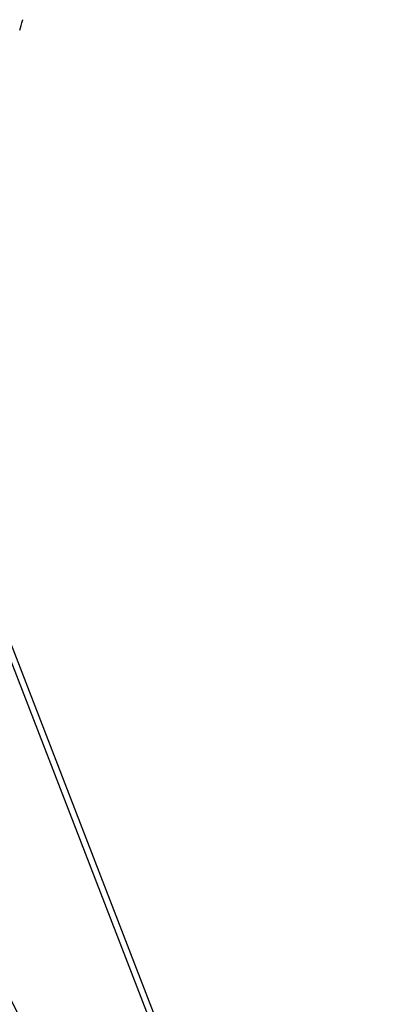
# Model space of a CAD drawing. Header units: millimetres. Extents: x 2530 to 6175, y 0 to 2613.
# Tile 68 of 76: x 6013 to 6120, y 186 to 468. Entities that reach past the tile are written whole.
import ezdxf

# ---------------------------------------------------------------- set-up
doc = ezdxf.new("R2010")
doc.units = ezdxf.units.MM
doc.header["$MEASUREMENT"] = 0
doc.layers.add('Crea2D$visibili$linee', color=7, linetype='Continuous', true_color=0x000000)
doc.layers.add('Crea2D$visibili$tangenti', color=7, linetype='Continuous', true_color=0x000000)

msp = doc.modelspace()

# ---------------------------------------------------------------- linework, layer by layer
at = {"layer": 'Crea2D$visibili$linee'}
msp.add_line((5980.68, 365.06), (6120.27, 5), dxfattribs=at)
for centre, radius, start, end in [((5941, 488.7), 75.45, 341.6558, 343.8541), ((5955.08, 484.59), 60.78, 343.8787, 343.899)]:
    msp.add_arc(centre, radius, start, end, dxfattribs=at)
for points in [[(6013.48, 467.74), (6013.49, 467.78), (6013.51, 467.83), (6013.52, 467.88)], [(6013.54, 467.95), (6013.53, 467.93), (6013.53, 467.9), (6013.52, 467.88)]]:
    msp.add_open_spline(points, degree=3, dxfattribs=at)
for points, knots in [([(5952.81, 300.59), (5978.16, 250.66), (6016.18, 175.77), (6053.7, 100.64), (6066.08, 75.54)], [0, 0, 0, 0, 0.6650741, 0.9976107, 0.9976107, 0.9976107, 0.9976107]), ([(6057.61, 54.83), (6047.51, 73.6), (6036.67, 93.74), (6011.3, 140.88), (5995.79, 169.69), (5965.75, 225.5), (5952.41, 250.28), (5938.54, 276.04)], [70.31724, 70.31724, 70.31724, 70.31724, 155.34449, 155.34449, 256.553815, 256.553815, 331.763868, 331.763868, 331.763868, 331.763868])]:
    msp.add_open_spline(points, degree=3, knots=knots, dxfattribs=at)
at = {"layer": 'Crea2D$visibili$tangenti'}
msp.add_line((6091.28, 75), (5978.97, 364.7), dxfattribs=at)
msp.add_open_spline([(5938.15, 278.49), (5962.67, 232.91), (6011.7, 141.74), (6060.75, 50.58), (6085.28, 5)], degree=3, dxfattribs=at)

doc.saveas('drawing.dxf')
